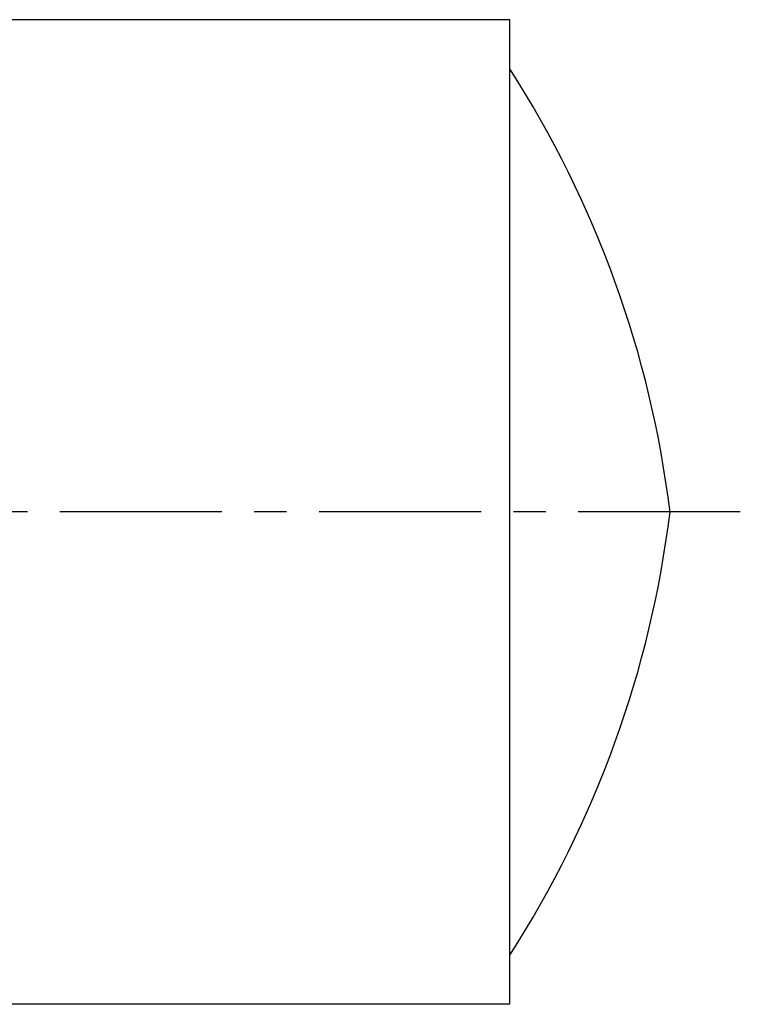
# Model space of a CAD drawing. Header units: millimetres. Extents: x 214 to 338, y 194 to 264.
# Tile 40 of 40: x 286 to 338, y 194 to 264. Entities that reach past the tile are written whole.
import ezdxf

# ---------------------------------------------------------------- set-up
doc = ezdxf.new("R2010")
doc.units = ezdxf.units.MM
doc.header["$LTSCALE"] = 30.734
doc.linetypes.add('CENTER', pattern=[0.6, 0.375, -0.075, 0.075, -0.075])
doc.layers.get('0').update_dxf_attribs({"linetype": 'CONTINUOUS'})
doc.layers.add('DEFAULT_1', color=7, linetype='CENTER')

msp = doc.modelspace()

# ---------------------------------------------------------------- linework, layer by layer
at = {"color": 7, "linetype": 'CONTINUOUS'}
for p, q in [((321.207, 264.175), (218.607, 264.175)), ((321.207, 194.175), (321.207, 264.175)), ((321.207, 194.175), (218.607, 194.175))]:
    msp.add_line(p, q, dxfattribs=at)
for centre, start, end in [((258.165, 220.046), 6.99077, 32.80009), ((258.165, 238.303), 327.19991, 353.00923)]:
    msp.add_arc(centre, 75, start, end, dxfattribs=at)
at = {"layer": 'DEFAULT_1', "color": 2, "linetype": 'CENTER'}
msp.add_line((337.607, 229.175), (213.607, 229.175), dxfattribs=at)

doc.saveas('drawing.dxf')
